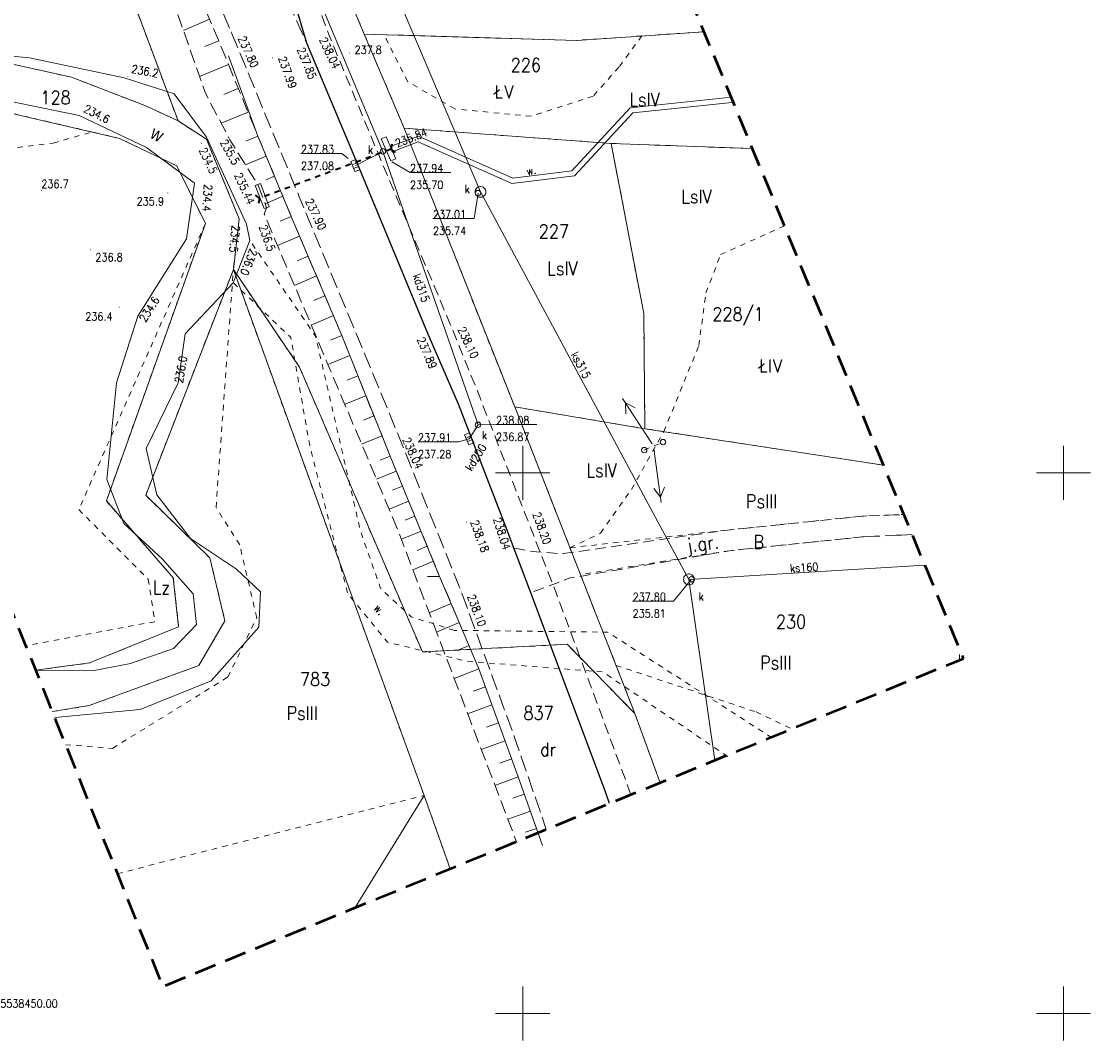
# Model space of a CAD drawing. Header units: feet. Extents: x 7508120 to 7508302, y 5538448 to 5538715.
# Tile 2 of 5: x 7508204 to 7508302, y 5538448 to 5538542. Entities that reach past the tile are written whole.
import ezdxf
from ezdxf.enums import TextEntityAlignment as Align

# ---------------------------------------------------------------- set-up
doc = ezdxf.new("R2010")
doc.units = ezdxf.units.FT
doc.header["$MEASUREMENT"] = 0
for name, pattern in [('1.0_0.5', [1.5, 1, -0.5]), ('BUBZ02', [1.75, 1.25, -0.5]), ('EGBU01', [1, 0.5, -0.5]), ('KTCR', [1.5, 1, -0.5]), ('KTJZ01', [2, 1.5, -0.5]), ('MCP_ZAKRES', [3, 2, -1]), ('PTRW01', [1, 0.5, -0.5]), ('SUSM', [1, 0.5, -0.5])]:
    doc.linetypes.add(name, pattern=pattern)
for name, color, linetype, lineweight in [('424-Droga nie stanowiąca odrębnej działki', 7, 'Continuous', 9), ('506-Właz okrągły-SK-Atr2', 7, 'Continuous', 9), ('509-Kratka ściekowa-SK-Atr2', 7, 'Continuous', 9), ('602-Komora podziemna-SKPOD', 7, 'Continuous', 9), ('996-Tekst dodatkowy mały', 7, 'Continuous', 9), ('_Ramka - Siatka krzyży', 7, 'Continuous', 9), ('BUBZ - Skarpa nieumocniona', 7, 'Continuous', 9), ('BUBZ - Skarpa nieumocniona - wypełnienie', 7, 'Continuous', 9), ('BUIB - Murek oporowy - symbol', 7, 'Continuous', 9), ('BUIB - Przepust - symbol', 7, 'Continuous', 9), ('EGBD - Działka ewidencyjna', 7, 'Continuous', 9), ('EGBD_O - Działka ewidencyjna', 7, 'Continuous', 9), ('EGBK_O - Kontur klasyfikacyjny', 7, 'Continuous', 9), ('EGBU - Użytek gruntowy', 7, 'Continuous', 9), ('EGBU_O - Użytek gruntowy', 7, 'Continuous', 9), ('KTCR - Chodnik', 7, 'Continuous', 9), ('KTJZ - Jezdnia', 7, 'Continuous', 9), ('KTKR - Krawężnik', 7, 'Continuous', 9), ('KTOK - Bariera drogowa ochronna', 7, 'Continuous', 9), ('MCP - Zakres aktualizacji', 7, 'Continuous', 9), ('PTRW - Rów melioracyjny', 7, 'Continuous', 9), ('PTRW - Rów melioracyjny  przydrożny - symbol', 7, 'Continuous', 9), ('PTWP - Woda płynąca', 7, 'Continuous', 9), ('PTWP_O - Woda płynąca', 7, 'Continuous', 9), ('RTPW01 - Punkt wysokościowy naturalny', 7, 'Continuous', 9), ('RTPW01_O - Punkt wysokościowy naturalny', 7, 'Continuous', 9), ('RTPW02 - Punkt wysokościowy sztuczny', 7, 'Continuous', 9), ('RTPW02_O - Punkt wysokościowy sztuczny', 7, 'Continuous', 9), ('SUPE_O - Przewód elektroenergetyczny niskiego napięcia', 7, 'Continuous', 9), ('SUPK - Przewód kanalizacyjny', 7, 'Continuous', 9), ('SUPK_O - Przewód kanalizacyjny - opis', 7, 'Continuous', 9), ('SUPS01_K_O - Punkt o określonej wysokości przewodu - rzędna góry', 7, 'Continuous', 9), ('SUPS01_K_O - Punkt o określonej wysokości urządzenia - rzędna góry', 7, 'Continuous', 9), ('SUSM05_E - Słup łączony', 7, 'Continuous', 9), ('SUUS05 - Kratka ściekowa', 7, 'Continuous', 9), ('SUUS15_K - Studzienka - przewód kanalizacyjny', 7, 'Continuous', 9), ('SUUS15_K - Studzienka okrągła - przewód kanalizacyjny', 7, 'Continuous', 9)]:
    doc.layers.add(name, color=color, linetype=linetype, lineweight=lineweight)
doc.styles.get("Standard").update_dxf_attribs({"font": 'txt.shx', "width": 0.75})
doc.styles.add('Style-msdefault', font='msdefault.shx')
doc.linetypes.add('KTOK01', pattern='A,1.575,[10,dgnlstyle-MapaZas500_2015.shx,S=0.007937,R=0,X=0.175,Y=0],-0.35,1.575', length=3.5)

# ---------------------------------------------------------------- blocks, each defined once
blk = doc.blocks.new('SUUS15_05')
at = {"layer": 'SUUS15_K - Studzienka okrągła - przewód kanalizacyjny', "color": 36, "linetype": 'Continuous', "lineweight": 13}
blk.add_circle((0, 0), 0.5, dxfattribs=at)
blk = doc.blocks.new('SUUS05')
at = {"layer": 'SUUS05 - Kratka ściekowa', "color": 7, "linetype": 'Continuous', "lineweight": 13, "flags": 128}
blk.add_lwpolyline([(1, 0.5), (1, -0.5), (-1, -0.5), (-1, 0.5), (1, 0.5)], close=True, dxfattribs=at)
for points in [[(-0.35, 0.5), (-0.35, -0.5)], [(0.35, 0.5), (0.35, -0.5)]]:
    blk.add_lwpolyline(points, dxfattribs=at)
blk = doc.blocks.new('SUSM04_E')
at = {"layer": 'SUSM05_E - Słup łączony', "color": 7, "linetype": 'Continuous', "lineweight": 13}
blk.add_circle((0, 0), 0.5, dxfattribs=at)
blk = doc.blocks.new('SUPE04')
at = {"layer": 'SUPE_O - Przewód elektroenergetyczny niskiego napięcia', "color": 1, "linetype": 'Continuous', "lineweight": 13}
for p, q in [((9.53, 0), (7.8, 1)), ((0.5, 0), (10.5, 0)), ((7.8, -1), (9.53, 0))]:
    blk.add_line(p, q, dxfattribs=at)
blk = doc.blocks.new('RTPW02')
at = {"layer": 'RTPW02 - Punkt wysokościowy sztuczny', "linetype": 'Continuous', "lineweight": 13}
h = blk.add_hatch(color=7, dxfattribs=at)
edge = h.paths.add_edge_path()
edge.add_arc((0, 0), 0.09, 0, 360)
blk = doc.blocks.new('RTPW01')
at = {"layer": 'RTPW01 - Punkt wysokościowy naturalny', "linetype": 'Continuous', "lineweight": 13}
h = blk.add_hatch(color=7, dxfattribs=at)
edge = h.paths.add_edge_path()
edge.add_arc((0, 0), 0.09, 0, 360)
blk = doc.blocks.new('*U17')
at = {"layer": 'BUBZ - Skarpa nieumocniona - wypełnienie', "color": 7, "linetype": 'Continuous', "lineweight": 13}
for p, q in [((-14.931, 83.557), (-14.363, 80.298)), ((-12.563, 83.796), (-12.568, 82.696)), ((-10.894, 83.788), (-11.856, 82.117)), ((-9.532, 83.24), (-10.694, 82.678)), ((-16.884, 82.136), (-15.878, 81.032)), ((-8.424, 81.41), (-10.744, 80.005)), ((-18.716, 80.467), (-16.514, 78.738)), ((-7.315, 79.579), (-8.53, 78.844)), ((-19.55, 78.939), (-18.605, 78.423)), ((-20.384, 77.412), (-18.767, 76.529)), ((-6.207, 77.749), (-8.746, 76.211)), ((-21.218, 75.884), (-20.401, 75.438)), ((-5.099, 75.918), (-6.423, 75.117)), ((-22.052, 74.357), (-20.399, 73.454)), ((-3.99, 74.088), (-6.748, 72.418)), ((-22.886, 72.83), (-22.05, 72.373)), ((-2.882, 72.258), (-4.371, 71.494)), ((-23.72, 71.302), (-22.03, 70.379)), ((-2.036, 70.277), (-4.973, 69.023)), ((-24.554, 69.775), (-23.7, 69.308)), ((-25.388, 68.247), (-23.661, 67.305)), ((-1.19, 68.297), (-2.594, 67.697)), ((-26.222, 66.72), (-25.349, 66.244)), ((-0.345, 66.316), (-3.022, 65.173)), ((-27.056, 65.193), (-25.292, 64.23)), ((0.501, 64.336), (-0.773, 63.792)), ((1.347, 62.356), (-1.071, 61.323)), ((2.193, 60.375), (1.049, 59.887)), ((3.039, 58.395), (0.88, 57.473)), ((3.884, 56.414), (2.744, 55.928)), ((4.73, 54.434), (2.315, 53.403)), ((5.576, 52.454), (4.298, 51.919)), ((6.481, 50.248), (3.8, 49.148)), ((7.386, 48.042), (6.042, 47.49)), ((8.291, 45.836), (5.808, 44.817)), ((9.196, 43.63), (8.082, 43.17)), ((9.966, 41.775), (8.048, 40.979)), ((10.736, 39.92), (9.931, 39.586)), ((11.506, 38.065), (9.864, 37.384)), ((12.276, 36.211), (11.255, 35.782)), ((13.056, 34.375), (11.015, 33.508)), ((13.835, 32.54), (12.814, 32.106)), ((14.615, 30.704), (12.57, 29.835)), ((15.395, 28.869), (14.371, 28.434)), ((16.174, 27.033), (14.125, 26.163)), ((16.954, 25.198), (15.924, 24.773)), ((17.698, 23.34), (15.665, 22.526)), ((18.441, 21.482), (17.443, 21.083)), ((19.185, 19.625), (17.226, 18.84)), ((19.929, 17.767), (18.967, 17.382)), ((20.672, 15.909), (18.786, 15.154)), ((21.416, 14.052), (20.493, 13.677)), ((21.988, 12.662), (20.161, 11.909)), ((22.56, 11.272), (21.653, 10.899)), ((23.132, 9.882), (21.333, 9.141)), ((23.704, 8.492), (22.812, 8.125)), ((24.277, 7.102), (22.461, 6.355)), ((24.849, 5.712), (23.921, 5.331)), ((25.421, 4.323), (23.527, 3.543)), ((25.993, 2.933), (24.876, 2.933)), ((27.056, 0.43), (25.032, -0.43))]:
    blk.add_line(p, q, dxfattribs=at)
blk = doc.blocks.new('*U18')
at = {"layer": 'BUBZ - Skarpa nieumocniona - wypełnienie', "color": 7, "linetype": 'Continuous', "lineweight": 13}
for p, q in [((-2.526, 19.209), (-4.618, 18.32)), ((-1.619, 17.073), (-2.705, 16.612)), ((-0.712, 14.938), (-2.988, 14.04)), ((-0.104, 13.271), (-1.241, 12.856)), ((0.505, 11.603), (-1.746, 10.782)), ((1.113, 9.936), (0, 9.529)), ((1.722, 8.268), (-0.482, 7.464)), ((2.33, 6.601), (1.24, 6.203)), ((2.939, 4.933), (0.778, 4.157)), ((3.499, 3.349), (2.436, 2.973)), ((4.058, 1.765), (1.971, 1.027)), ((4.618, 0.181), (3.594, -0.181))]:
    blk.add_line(p, q, dxfattribs=at)

msp = doc.modelspace()

# ---------------------------------------------------------------- linework, layer by layer
at = {"layer": '424-Droga nie stanowiąca odrębnej działki', "color": 7, "linetype": '1.0_0.5', "lineweight": 13, "flags": 128}
for points in [[(7508249.25, 5538493.011), (7508250.85, 5538492.72), (7508253.66, 5538492.51), (7508253.75, 5538492.52), (7508268.92, 5538494.7), (7508281.34, 5538495.98), (7508285.246, 5538496.135)], [(7508286.014, 5538494.281), (7508281.35, 5538494.07), (7508269.13, 5538492.79), (7508254.65, 5538490.31), (7508254.4, 5538490.27), (7508250.76, 5538488.912)]]:
    msp.add_lwpolyline(points, dxfattribs=at)
at = {"layer": '506-Właz okrągły-SK-Atr2', "color": 7, "flags": 128}
for points in [[(7508237.89, 5538528.734), (7508239.589, 5538527.762), (7508243.364, 5538527.762)], [(7508245.87, 5538525.85), (7508245.51, 5538523.5), (7508241.697, 5538523.5)], [(7508245.87, 5538504.43), (7508247.54, 5538504.46), (7508251.309, 5538504.46)], [(7508265.6, 5538490.15), (7508263.93, 5538488.13), (7508260.161, 5538488.13)]]:
    msp.add_lwpolyline(points, dxfattribs=at)
at = {"layer": '509-Kratka ściekowa-SK-Atr2', "color": 7, "flags": 128}
for points in [[(7508233.853, 5538529.047), (7508233.264, 5538529.509), (7508229.489, 5538529.509)], [(7508245.05, 5538503.14), (7508244.1, 5538502.86), (7508240.325, 5538502.86)]]:
    msp.add_lwpolyline(points, dxfattribs=at)
at = {"layer": '602-Komora podziemna-SKPOD', "color": 36, "linetype": 'Continuous', "lineweight": 13, "flags": 128}
for points in [[(7508246.59, 5538525.96), (7508246.58, 5538526.06), (7508246.55, 5538526.16), (7508246.49, 5538526.25), (7508246.42, 5538526.33), (7508246.34, 5538526.39), (7508246.24, 5538526.44), (7508246.14, 5538526.46), (7508246.04, 5538526.46), (7508245.94, 5538526.44), (7508245.84, 5538526.39), (7508245.76, 5538526.33), (7508245.69, 5538526.25), (7508245.63, 5538526.16), (7508245.6, 5538526.06), (7508245.59, 5538525.96), (7508245.6, 5538525.86), (7508245.63, 5538525.76), (7508245.69, 5538525.67), (7508245.76, 5538525.59), (7508245.84, 5538525.53), (7508245.94, 5538525.48), (7508246.04, 5538525.46), (7508246.14, 5538525.46), (7508246.24, 5538525.48), (7508246.34, 5538525.53), (7508246.42, 5538525.59), (7508246.49, 5538525.67), (7508246.55, 5538525.76), (7508246.58, 5538525.86), (7508246.59, 5538525.96)], [(7508265.87, 5538490.14), (7508265.86, 5538490.24), (7508265.83, 5538490.34), (7508265.77, 5538490.43), (7508265.7, 5538490.51), (7508265.62, 5538490.57), (7508265.52, 5538490.62), (7508265.42, 5538490.64), (7508265.32, 5538490.64), (7508265.22, 5538490.62), (7508265.12, 5538490.57), (7508265.04, 5538490.51), (7508264.97, 5538490.43), (7508264.91, 5538490.34), (7508264.88, 5538490.24), (7508264.87, 5538490.14), (7508264.88, 5538490.04), (7508264.91, 5538489.94), (7508264.97, 5538489.85), (7508265.04, 5538489.77), (7508265.12, 5538489.71), (7508265.22, 5538489.66), (7508265.32, 5538489.64), (7508265.42, 5538489.64), (7508265.52, 5538489.66), (7508265.62, 5538489.71), (7508265.7, 5538489.77), (7508265.77, 5538489.85), (7508265.83, 5538489.94), (7508265.86, 5538490.04), (7508265.87, 5538490.14)]]:
    msp.add_lwpolyline(points, close=True, dxfattribs=at)
at = {"layer": '_Ramka - Siatka krzyży', "color": 7, "linetype": 'Continuous', "lineweight": 13}
for p, q in [((7508250, 5538500), (7508250, 5538502.5)), ((7508300, 5538500), (7508300, 5538502.5)), ((7508250, 5538500), (7508247.5, 5538500)), ((7508250, 5538500), (7508250, 5538497.5)), ((7508250, 5538500), (7508252.5, 5538500)), ((7508300, 5538500), (7508297.5, 5538500)), ((7508300, 5538500), (7508300, 5538497.5)), ((7508300, 5538500), (7508302.5, 5538500)), ((7508250, 5538450), (7508250, 5538452.5)), ((7508300, 5538450), (7508300, 5538452.5)), ((7508250, 5538450), (7508247.5, 5538450)), ((7508250, 5538450), (7508250, 5538447.5)), ((7508250, 5538450), (7508252.5, 5538450)), ((7508300, 5538450), (7508297.5, 5538450)), ((7508300, 5538450), (7508300, 5538447.5)), ((7508300, 5538450), (7508302.5, 5538450))]:
    msp.add_line(p, q, dxfattribs=at)
at = {"layer": 'BUBZ - Skarpa nieumocniona', "color": 7, "linetype": 'BUBZ02', "lineweight": 13, "flags": 128}
for points in [[(7508189.267, 5538552.682), (7508197.607, 5538567.956), (7508200.905, 5538570.962), (7508202.789, 5538571.29), (7508206.462, 5538571.273), (7508213.441, 5538559.747), (7508221.899, 5538539.943), (7508225.519, 5538531.119), (7508228.599, 5538523.7), (7508233.277, 5538512.687), (7508237.739, 5538501.541), (7508242.316, 5538490.422), (7508242.316, 5538490.422), (7508244.442, 5538485.416)], [(7508190.629, 5538550.962), (7508198.051, 5538564.952), (7508204.467, 5538569.606), (7508211.037, 5538557.131), (7508217.251, 5538544.868), (7508220.637, 5538535.163), (7508222.926, 5538530.786), (7508225.513, 5538526.637), (7508226.328, 5538524.504), (7508226.108, 5538523.902), (7508238.348, 5538494.996), (7508241.743, 5538486.037)]]:
    msp.add_lwpolyline(points, dxfattribs=at)
at = {"layer": 'BUIB - Murek oporowy - symbol', "color": 7, "linetype": 'Continuous', "lineweight": 13}
for p, q in [((7508237.381, 5538531.062), (7508236.923, 5538530.86)), ((7508236.923, 5538530.86), (7508237.821, 5538528.826)), ((7508237.381, 5538531.062), (7508238.279, 5538529.028)), ((7508238.279, 5538529.028), (7508237.821, 5538528.826)), ((7508225.747, 5538526.726), (7508225.279, 5538526.548)), ((7508225.279, 5538526.548), (7508226.094, 5538524.415)), ((7508225.747, 5538526.726), (7508226.562, 5538524.593)), ((7508226.562, 5538524.593), (7508226.094, 5538524.415))]:
    msp.add_line(p, q, dxfattribs=at)
at = {"layer": 'BUIB - Przepust - symbol', "color": 7, "linetype": 'Continuous', "lineweight": 35}
for p, q in [((7508237.834, 5538529.915), (7508237.366, 5538529.74)), ((7508235.024, 5538528.865), (7508234.555, 5538528.69)), ((7508235.961, 5538529.215), (7508235.492, 5538529.04)), ((7508236.897, 5538529.565), (7508236.429, 5538529.39)), ((7508233.15, 5538528.165), (7508232.682, 5538527.99)), ((7508234.087, 5538528.515), (7508233.619, 5538528.34)), ((7508230.34, 5538527.115), (7508229.872, 5538526.94)), ((7508231.277, 5538527.465), (7508230.808, 5538527.29)), ((7508232.214, 5538527.815), (7508231.745, 5538527.64)), ((7508227.53, 5538526.065), (7508227.061, 5538525.89)), ((7508228.467, 5538526.415), (7508227.998, 5538526.24)), ((7508229.403, 5538526.765), (7508228.935, 5538526.59)), ((7508226.593, 5538525.715), (7508226.125, 5538525.54))]:
    msp.add_line(p, q, dxfattribs=at)
at = {"layer": 'BUIB - Przepust - symbol', "color": 7, "linetype": 'Continuous', "lineweight": 35, "flags": 128}
for points in [[(7508238.229, 5538529.609), (7508237.834, 5538529.915), (7508237.932, 5538530.405)], [(7508225.264, 5538525.672), (7508225.659, 5538525.366), (7508225.561, 5538524.876)]]:
    msp.add_lwpolyline(points, dxfattribs=at)
at = {"layer": 'EGBD - Działka ewidencyjna', "color": 96, "linetype": 'Continuous', "lineweight": 13, "flags": 128}
for points in [[(7508218.14, 5538532.52), (7508208.1, 5538559.4)], [(7508235.35, 5538540.54), (7508230.8, 5538551.36)], [(7508254.99, 5538539.97), (7508266.763, 5538540.772)], [(7508191.24, 5538540.34), (7508208.29, 5538536.56)], [(7508235.35, 5538540.54), (7508254.99, 5538539.97)], [(7508235.35, 5538540.54), (7508239.04, 5538531.85)], [(7508215.23, 5538533.89), (7508208.29, 5538536.56)], [(7508212.74, 5538530.91), (7508194.79, 5538535.07)], [(7508218.14, 5538532.52), (7508215.23, 5538533.89)], [(7508218.14, 5538532.52), (7508220.76, 5538530.84)], [(7508249.27, 5538506.08), (7508239.04, 5538531.85)], [(7508239.04, 5538531.85), (7508258.18, 5538530.44)], [(7508218.02, 5538528.37), (7508212.74, 5538530.91)], [(7508223.8, 5538523.46), (7508220.76, 5538530.84)], [(7508258.18, 5538530.44), (7508261.19, 5538514.72)], [(7508258.18, 5538530.44), (7508271.239, 5538529.962)], [(7508220.67, 5538523.05), (7508218.02, 5538528.37)], [(7508211.51, 5538497.39), (7508220.67, 5538523.05)], [(7508223.8, 5538523.46), (7508223.25, 5538518.79)], [(7508215.15, 5538497.92), (7508223.25, 5538518.79)], [(7508223.25, 5538518.79), (7508240.89, 5538470.16)], [(7508223.25, 5538518.79), (7508229.36, 5538509.77)], [(7508261.19, 5538514.72), (7508261.3, 5538504.07)], [(7508240.73, 5538483.43), (7508229.36, 5538509.77)], [(7508249.27, 5538506.08), (7508260.37, 5538477.73)], [(7508249.27, 5538506.08), (7508261.3, 5538504.07)], [(7508261.3, 5538504.07), (7508283.357, 5538500.697)], [(7508211.51, 5538497.39), (7508217.7, 5538490.29)], [(7508221.09, 5538492.12), (7508215.15, 5538497.92)], [(7508222.47, 5538486.31), (7508221.09, 5538492.12)], [(7508217.7, 5538490.29), (7508218.19, 5538485.76)], [(7508209.95, 5538482.41), (7508218.19, 5538485.76)], [(7508222.47, 5538486.31), (7508220.07, 5538482.18)], [(7508240.73, 5538483.43), (7508254.11, 5538484.14)], [(7508260.37, 5538477.73), (7508254.11, 5538484.14)], [(7508209.95, 5538482.41), (7508204.961, 5538481.749)], [(7508220.07, 5538482.18), (7508209.91, 5538478.47)], [(7508209.91, 5538478.47), (7508206.502, 5538477.918)], [(7508262.705, 5538471.346), (7508260.37, 5538477.73)], [(7508234.521, 5538459.795), (7508240.89, 5538470.16)], [(7508243.295, 5538463.391), (7508240.89, 5538470.16)]]:
    msp.add_lwpolyline(points, dxfattribs=at)
at = {"layer": 'EGBU - Użytek gruntowy', "color": 96, "linetype": 'EGBU01', "lineweight": 13, "flags": 128}
for points in [[(7508218.14, 5538532.52), (7508208.1, 5538559.4)], [(7508235.35, 5538540.54), (7508230.8, 5538551.36)], [(7508266.762, 5538540.776), (7508261.02, 5538540.38)], [(7508191.24, 5538540.34), (7508208.29, 5538536.56)], [(7508235.35, 5538540.54), (7508239.04, 5538531.85)], [(7508237.18, 5538540.49), (7508235.35, 5538540.54)], [(7508239.37, 5538536.15), (7508237.18, 5538540.49)], [(7508254.99, 5538539.97), (7508237.18, 5538540.49)], [(7508261.02, 5538540.38), (7508254.99, 5538539.97)], [(7508261.02, 5538540.38), (7508258.88, 5538537.49)], [(7508258.88, 5538537.49), (7508256.51, 5538534.8)], [(7508208.29, 5538536.56), (7508215.23, 5538533.89)], [(7508243.73, 5538533.63), (7508239.37, 5538536.15)], [(7508210.18, 5538531.5), (7508194.79, 5538535.07)], [(7508256.51, 5538534.8), (7508250.8, 5538532.95)], [(7508215.23, 5538533.89), (7508218.14, 5538532.52)], [(7508250.8, 5538532.95), (7508243.73, 5538533.63)], [(7508218.14, 5538532.52), (7508220.76, 5538530.84)], [(7508239.04, 5538531.85), (7508258.18, 5538530.44)], [(7508239.04, 5538531.85), (7508249.27, 5538506.08)], [(7508206.6, 5538530.47), (7508210.18, 5538531.5)], [(7508212.74, 5538530.91), (7508210.18, 5538531.5)], [(7508218.02, 5538528.37), (7508212.74, 5538530.91)], [(7508220.76, 5538530.84), (7508223.8, 5538523.46)], [(7508200.32, 5538529.68), (7508206.6, 5538530.47)], [(7508258.18, 5538530.44), (7508271.239, 5538529.962)], [(7508261.19, 5538514.72), (7508258.18, 5538530.44)], [(7508220.67, 5538523.05), (7508218.02, 5538528.37)], [(7508220.67, 5538523.05), (7508208.96, 5538496.59)], [(7508211.51, 5538497.39), (7508220.67, 5538523.05)], [(7508223.8, 5538523.46), (7508223.25, 5538518.79)], [(7508268.3, 5538520.16), (7508274.196, 5538522.821)], [(7508266.94, 5538516.63), (7508268.3, 5538520.16)], [(7508223.25, 5538518.79), (7508215.15, 5538497.92)], [(7508221.65, 5538496.79), (7508223.25, 5538518.79)], [(7508223.25, 5538518.79), (7508240.89, 5538470.16)], [(7508229.36, 5538509.77), (7508223.25, 5538518.79)], [(7508266.28, 5538511.76), (7508266.94, 5538516.63)], [(7508261.3, 5538504.07), (7508261.19, 5538514.72)], [(7508263.05, 5538503.8), (7508266.28, 5538511.76)], [(7508240.73, 5538483.43), (7508229.36, 5538509.77)], [(7508249.27, 5538506.08), (7508261.3, 5538504.07)], [(7508249.27, 5538506.08), (7508254.37, 5538493.06)], [(7508260.05, 5538498.46), (7508263.05, 5538503.8)], [(7508263.05, 5538503.8), (7508261.3, 5538504.07)], [(7508283.357, 5538500.696), (7508263.05, 5538503.8)], [(7508257.19, 5538494.42), (7508260.05, 5538498.46)], [(7508217.7, 5538490.29), (7508211.51, 5538497.39)], [(7508215.15, 5538497.92), (7508221.09, 5538492.12)], [(7508208.96, 5538496.59), (7508215.38, 5538490.15)], [(7508223.84, 5538493.34), (7508221.65, 5538496.79)], [(7508268.92, 5538494.7), (7508281.34, 5538495.98)], [(7508281.34, 5538495.98), (7508285.246, 5538496.135)], [(7508254.37, 5538493.06), (7508268.92, 5538494.7)], [(7508254.37, 5538493.06), (7508257.19, 5538494.42)], [(7508286.014, 5538494.281), (7508281.35, 5538494.07)], [(7508225.41, 5538486.6), (7508223.84, 5538493.34)], [(7508281.35, 5538494.07), (7508269.13, 5538492.79)], [(7508254.37, 5538493.06), (7508255.34, 5538490.58)], [(7508269.13, 5538492.79), (7508255.34, 5538490.58)], [(7508221.09, 5538492.12), (7508222.47, 5538486.31)], [(7508218.19, 5538485.76), (7508217.7, 5538490.29)], [(7508255.34, 5538490.58), (7508258.63, 5538482.19)], [(7508215.38, 5538490.15), (7508216, 5538486.23)], [(7508222.75, 5538481.11), (7508225.41, 5538486.6)], [(7508216, 5538486.23), (7508204.055, 5538484.004)], [(7508209.95, 5538482.41), (7508218.19, 5538485.76)], [(7508222.47, 5538486.31), (7508220.07, 5538482.18)], [(7508254.11, 5538484.14), (7508240.73, 5538483.43)], [(7508260.37, 5538477.73), (7508254.11, 5538484.14)], [(7508290.375, 5538482.686), (7508290.411, 5538483.662)], [(7508204.961, 5538481.749), (7508209.95, 5538482.41)], [(7508220.07, 5538482.18), (7508209.91, 5538478.47)], [(7508258.63, 5538482.19), (7508271.57, 5538477.89)], [(7508260.37, 5538477.73), (7508258.63, 5538482.19)], [(7508212.08, 5538474.52), (7508222.75, 5538481.11)], [(7508209.91, 5538478.47), (7508206.502, 5538477.918)], [(7508262.705, 5538471.346), (7508260.37, 5538477.73)], [(7508271.57, 5538477.89), (7508274.863, 5538476.328)], [(7508207.734, 5538474.853), (7508212.08, 5538474.52)], [(7508212.527, 5538462.933), (7508240.89, 5538470.16)], [(7508240.89, 5538470.16), (7508243.295, 5538463.391)]]:
    msp.add_lwpolyline(points, dxfattribs=at)
at = {"layer": 'KTCR - Chodnik', "color": 7, "linetype": 'KTCR', "lineweight": 13, "flags": 128}
msp.add_lwpolyline([(7508260.001, 5538470.237), (7508259.69, 5538471.1), (7508253.06, 5538488.98), (7508250.172, 5538496.337), (7508245.96, 5538507.17), (7508243.37, 5538513.57), (7508236.63, 5538529.53), (7508232.101, 5538540.435), (7508230.677, 5538544.34), (7508227.118, 5538558.686), (7508225.764, 5538562.496), (7508225.75, 5538562.59), (7508224.304, 5538566.191), (7508223.256, 5538568.296), (7508220.64, 5538574.71), (7508220.07, 5538575.84), (7508219.565, 5538577.07), (7508213.257, 5538586.114), (7508206.557, 5538602.813), (7508201.44, 5538615.75), (7508191.55, 5538640.355), (7508188.303, 5538648.481), (7508184.776, 5538657.05), (7508180.106, 5538666.872), (7508177.501, 5538671.649), (7508173.717, 5538677.872)], dxfattribs=at)
at = {"layer": 'KTJZ - Jezdnia', "color": 7, "linetype": 'KTJZ01', "lineweight": 13, "flags": 128}
for points in [[(7508210.927, 5538586.24), (7508213.019, 5538580.243), (7508219.108, 5538565.179), (7508225.052, 5538550.743), (7508230.035, 5538539.702)], [(7508209.418, 5538573.953), (7508215.219, 5538559.525), (7508223.058, 5538540.737), (7508229.344, 5538525.505), (7508238.594, 5538503.276), (7508244.327, 5538488.968), (7508249.19, 5538475.7), (7508252.179, 5538467.032)]]:
    msp.add_lwpolyline(points, dxfattribs=at)
at = {"layer": 'KTKR - Krawężnik', "color": 7, "linetype": 'Continuous', "lineweight": 25, "flags": 128}
msp.add_lwpolyline([(7508258.025, 5538469.428), (7508257.69, 5538470.41), (7508251, 5538488.26), (7508248.111, 5538495.879), (7508244.06, 5538506.33), (7508241.238, 5538512.874), (7508234.77, 5538528.5), (7508230.035, 5538539.702), (7508228.914, 5538543.579), (7508225.292, 5538557.682), (7508221.685, 5538567.13), (7508218.002, 5538576.007), (7508210.927, 5538586.24), (7508204.559, 5538601.965), (7508199.48, 5538614.91), (7508197.734, 5538619.028), (7508185.85, 5538648.75), (7508182.782, 5538656.018), (7508176.994, 5538668.031), (7508173.65, 5538674.02), (7508171.669, 5538677.057)], dxfattribs=at)
at = {"layer": 'KTOK - Bariera drogowa ochronna', "color": 7, "linetype": 'BUBZ02', "lineweight": 13}
msp.add_line((7508241.743, 5538486.037), (7508249.443, 5538465.829), dxfattribs=at)
at = {"layer": 'KTOK - Bariera drogowa ochronna', "color": 7, "linetype": 'KTOK01', "lineweight": 13, "flags": 128}
for points in [[(7508222.815, 5538538.535), (7508225.519, 5538531.119), (7508228.599, 5538523.7), (7508233.277, 5538512.687), (7508237.739, 5538501.541), (7508242.316, 5538490.422), (7508244.13, 5538486.152)], [(7508244.13, 5538486.152), (7508245.944, 5538481.881), (7508249.595, 5538471.876), (7508251.834, 5538465.54)]]:
    msp.add_lwpolyline(points, dxfattribs=at)
at = {"layer": 'MCP - Zakres aktualizacji', "color": 7, "linetype": 'MCP_ZAKRES', "lineweight": 50, "flags": 128}
msp.add_lwpolyline([(7508120.42, 5538685.053), (7508171.113, 5538565.935), (7508216.721, 5538452.5), (7508290.751, 5538482.84), (7508194.457, 5538715.396), (7508120.42, 5538685.053)], close=True, dxfattribs=at)
at = {"layer": 'PTRW - Rów melioracyjny', "color": 7, "linetype": 'PTRW01', "lineweight": 13, "flags": 128}
for points in [[(7508243.694, 5538485.425), (7508239.699, 5538486.678), (7508236.864, 5538489.306), (7508235.011, 5538494.564), (7508233.083, 5538502.942), (7508230.854, 5538512.627), (7508224.768, 5538521.483)], [(7508268.954, 5538473.756), (7508257.414, 5538481.581), (7508244.843, 5538482.565), (7508237.489, 5538484.342), (7508233.803, 5538488.862), (7508230.306, 5538502.536), (7508228.566, 5538512.502), (7508223.228, 5538517.569)], [(7508273.043, 5538475.504), (7508257.853, 5538485.26), (7508243.694, 5538485.425)]]:
    msp.add_lwpolyline(points, dxfattribs=at)
at = {"layer": 'PTRW - Rów melioracyjny  przydrożny - symbol', "color": 7, "linetype": 'Continuous', "lineweight": 13}
for p, q in [((7508269.346, 5538534.221), (7508269.295, 5538534.718)), ((7508237.921, 5538529.681), (7508237.747, 5538530.149))]:
    msp.add_line(p, q, dxfattribs=at)
at = {"layer": 'PTRW - Rów melioracyjny  przydrożny - symbol', "color": 7, "linetype": 'Continuous', "lineweight": 13, "flags": 128}
for points in [[(7508269.295, 5538534.718), (7508259.938, 5538533.748), (7508254.544, 5538527.921), (7508249.079, 5538527.246), (7508240.354, 5538531.116), (7508237.747, 5538530.149)], [(7508269.346, 5538534.221), (7508260.177, 5538533.27), (7508254.787, 5538527.448), (7508249.003, 5538526.733), (7508240.337, 5538530.577), (7508237.921, 5538529.681)]]:
    msp.add_lwpolyline(points, dxfattribs=at)
at = {"layer": 'PTWP - Woda płynąca', "color": 141, "linetype": 'Continuous', "lineweight": 13, "flags": 128}
for points in [[(7508194.375, 5538580.707), (7508185.992, 5538579.112), (7508178.992, 5538577.78), (7508174.78, 5538573.818), (7508173.921, 5538569.814), (7508173.391, 5538562.998), (7508181.825, 5538551.848), (7508185.099, 5538546.719), (7508190.556, 5538541.591), (7508198.759, 5538538.878), (7508204.414, 5538538.348), (7508213.148, 5538536.515), (7508213.148, 5538536.515)], [(7508176.637, 5538552.303), (7508183.847, 5538542.245), (7508188.248, 5538537.755), (7508196.525, 5538535.598), (7508208.984, 5538533.039), (7508215.225, 5538530.071), (7508219.659, 5538526.771), (7508219.659, 5538526.771), (7508219.659, 5538526.771), (7508219.659, 5538526.771), (7508218.932, 5538521.615), (7508214.429, 5538514.469), (7508212.44, 5538508.304), (7508211.927, 5538503.069), (7508211.564, 5538499.373), (7508213.117, 5538495.294), (7508216.656, 5538492.051), (7508219.534, 5538488.808), (7508219.831, 5538485.963), (7508217.714, 5538483.746), (7508213.746, 5538482.356), (7508210.24, 5538481.695), (7508204.961, 5538481.749)], [(7508217.777, 5538535.014), (7508220.759, 5538531.033), (7508224.469, 5538522.992), (7508224.768, 5538521.483), (7508223.228, 5538517.569), (7508218.796, 5538512.838), (7508218.151, 5538508.303), (7508215.191, 5538502.25), (7508216.184, 5538497.948), (7508219.283, 5538493.907), (7508223.554, 5538491.071), (7508225.747, 5538488.991), (7508225.595, 5538485.72), (7508221.192, 5538480.747), (7508214.634, 5538478.1), (7508206.753, 5538477.363)]]:
    msp.add_lwpolyline(points, dxfattribs=at)
at = {"layer": 'RTPW01 - Punkt wysokościowy naturalny', "color": 141, "linetype": 'Continuous', "lineweight": 13}
msp.add_line((7508213.148, 5538536.515), (7508217.777, 5538535.014), dxfattribs=at)
at = {"layer": 'SUPK - Przewód kanalizacyjny', "color": 36, "linetype": 'Continuous', "lineweight": 13, "flags": 128}
for points in [[(7508165.116, 5538703.371), (7508192.07, 5538672.43), (7508205.73, 5538630.52), (7508213.43, 5538606.83), (7508226.16, 5538572.83), (7508246.09, 5538525.96), (7508265.37, 5538490.14), (7508267.758, 5538473.416)], [(7508211.7, 5538591.56), (7508213.8, 5538585.84), (7508219.88, 5538570.71), (7508237.08, 5538529.71)], [(7508234.54, 5538528.39), (7508237.08, 5538529.71), (7508245.87, 5538504.43)], [(7508245.87, 5538504.43), (7508245.05, 5538503.14)], [(7508265.37, 5538490.14), (7508287.18, 5538491.464)]]:
    msp.add_lwpolyline(points, dxfattribs=at)
at = {"layer": 'SUSM05_E - Słup łączony', "color": 7, "linetype": 'SUSM', "lineweight": 13}
msp.add_line((7508261.237, 5538502.092), (7508262.971, 5538502.833), dxfattribs=at)

# ---------------------------------------------------------------- block references
at = {"layer": 'BUBZ - Skarpa nieumocniona - wypełnienie', "color": 7, "linetype": 'Continuous', "lineweight": 13}
for name, p in [('*U17', (7508216.323, 5538487.489)), ('*U18', (7508246.656, 5538466.943))]:
    msp.add_blockref(name, p, dxfattribs=at)
at = {"layer": 'RTPW01 - Punkt wysokościowy naturalny', "color": 7, "linetype": 'Continuous', "lineweight": 13, "xscale": 0.5, "yscale": 0.5, "zscale": 0.5}
for p in [(7508234.001, 5538538.794), (7508213.49, 5538536.646), (7508208.984, 5538533.039), (7508220.76, 5538530.84), (7508222.926, 5538530.786), (7508220.297, 5538530.469), (7508205.504, 5538526.097), (7508217.198, 5538525.865), (7508219.659, 5538526.771), (7508226.108, 5538523.902), (7508222.943, 5538522.756), (7508224.768, 5538521.483), (7508210.052, 5538520.614), (7508212.701, 5538515.302), (7508214.429, 5538514.469), (7508218.151, 5538508.303)]:
    msp.add_blockref('RTPW01', p, dxfattribs=at)
at = {"layer": 'RTPW02 - Punkt wysokościowy sztuczny', "color": 7, "linetype": 'Continuous', "lineweight": 13, "xscale": 0.5, "yscale": 0.5, "zscale": 0.5}
for p in [(7508223.058, 5538540.737), (7508230.035, 5538539.702), (7508232.101, 5538540.435), (7508226.881, 5538538.361), (7508237.834, 5538529.915), (7508225.659, 5538525.366), (7508229.344, 5538525.505), (7508243.37, 5538513.57), (7508241.238, 5538512.874), (7508238.594, 5538503.276), (7508250.172, 5538496.337), (7508244.814, 5538495.437), (7508248.111, 5538495.879), (7508244.327, 5538488.968)]:
    msp.add_blockref('RTPW02', p, dxfattribs=at)
at = {"layer": 'SUPE_O - Przewód elektroenergetyczny niskiego napięcia', "color": 1, "linetype": 'Continuous', "lineweight": 13}
for xscale, yscale, zscale, rotation in [(0.5, 0.5, 0.5, 123.2573359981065), (0.4999999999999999, 0.4999999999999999, 0.4999999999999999, 277.6108691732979)]:
    msp.add_blockref('SUPE04', (7508262.104, 5538502.463), dxfattribs=dict(at, xscale=xscale, yscale=yscale, zscale=zscale, rotation=rotation))
at = {"layer": 'SUSM05_E - Słup łączony', "color": 7, "linetype": 'Continuous', "lineweight": 13, "xscale": 0.5, "yscale": 0.5, "zscale": 0.5}
for p in [(7508261.237, 5538502.092), (7508262.971, 5538502.833)]:
    msp.add_blockref('SUSM04_E', p, dxfattribs=at)
at = {"layer": 'SUUS05 - Kratka ściekowa', "color": 7, "linetype": 'Continuous', "lineweight": 13, "xscale": 0.5, "yscale": 0.5, "zscale": 0.5}
for p, rotation in [((7508234.54, 5538528.39), 291.186), ((7508245.05, 5538503.14), 291.949)]:
    msp.add_blockref('SUUS05', p, dxfattribs=dict(at, rotation=rotation))
at = {"layer": 'SUUS15_K - Studzienka okrągła - przewód kanalizacyjny', "color": 36, "linetype": 'Continuous', "lineweight": 13, "xscale": 0.5, "yscale": 0.5, "zscale": 0.5, "rotation": 180}
for p in [(7508237.08, 5538529.71), (7508245.87, 5538504.43)]:
    msp.add_blockref('SUUS15_05', p, dxfattribs=at)
at = {"layer": 'SUUS15_K - Studzienka okrągła - przewód kanalizacyjny', "color": 36, "linetype": 'Continuous', "lineweight": 13, "xscale": 0.5, "yscale": 0.5, "zscale": 0.5}
for p in [(7508245.87, 5538525.85), (7508265.6, 5538490.15)]:
    msp.add_blockref('SUUS15_05', p, dxfattribs=at)

# ---------------------------------------------------------------- texts
at = {"layer": '996-Tekst dodatkowy mały', "color": 7, "linetype": 'Continuous', "lineweight": 25, "width": 0.9}
msp.add_text('j.gr.', height=1.25, rotation=7.601, dxfattribs=at).set_placement((7508265.252, 5538492.636))
at = {"layer": '_Ramka - Siatka krzyży', "color": 7, "linetype": 'Continuous', "lineweight": 13, "insert": (7508201.701, 5538451.302), "char_height": 0.75, "attachment_point": 1, "line_spacing_factor": 0.6}
msp.add_mtext('\\H1x;\\W0.87;5538450.00', dxfattribs=at)
at = {"layer": 'EGBD_O - Działka ewidencyjna', "color": 96, "linetype": 'Continuous', "lineweight": 25, "char_height": 1.25, "attachment_point": 7, "line_spacing_factor": 0.6}
for s, insert in [('\\H1x;\\W0.87;226', (7508248.893, 5538537.077)), ('\\H1x;\\W0.87;128', (7508205.417, 5538534.061)), ('\\H1x;\\W0.87;227', (7508251.486, 5538521.697)), ('\\H1x;\\W0.87;228/1', (7508267.532, 5538513.62)), ('\\H1x;\\W0.87;230', (7508273.403, 5538485.601)), ('\\H1x;\\W0.87;783', (7508229.408, 5538480.291)), ('\\H1x;\\W0.87;837', (7508250.07, 5538477.166))]:
    msp.add_mtext(s, dxfattribs=dict(at, insert=insert))
at = {"layer": 'EGBK_O - Kontur klasyfikacyjny', "color": 96, "linetype": 'Continuous', "lineweight": 13, "char_height": 1.25, "attachment_point": 7, "line_spacing_factor": 0.6}
for s, insert in [('\\H1x;\\W0.87;LsIV', (7508252.27, 5538518.263)), ('\\H1x;\\W0.87;LsIV', (7508255.9, 5538499.603)), ('\\H1x;\\W0.87;PsIII', (7508270.634, 5538496.739)), ('\\H1x;\\W0.87;PsIII', (7508271.945, 5538481.807)), ('\\H1x;\\W0.87;PsIII', (7508228.16, 5538477.153))]:
    msp.add_mtext(s, dxfattribs=dict(at, insert=insert))
at = {"layer": 'EGBU_O - Użytek gruntowy', "color": 96, "linetype": 'Continuous', "lineweight": 25, "char_height": 1.25, "attachment_point": 7, "line_spacing_factor": 0.6}
for s, insert in [('\\H1x;\\W0.87;ŁV', (7508247.383, 5538534.576)), ('\\H1x;\\W0.87;LsIV', (7508259.861, 5538533.873)), ('\\H1x;\\W0.87;LsIV', (7508264.662, 5538524.915)), ('\\H1x;\\W0.87;ŁIV', (7508271.853, 5538509.238)), ('\\H1x;\\W0.87;B', (7508271.322, 5538492.97)), ('\\H1x;\\W0.87;dr', (7508251.598, 5538473.789))]:
    msp.add_mtext(s, dxfattribs=dict(at, insert=insert))
at = {"layer": 'EGBU_O - Użytek gruntowy', "color": 96, "linetype": 'Continuous', "lineweight": 13, "insert": (7508215.803, 5538488.787), "char_height": 1.25, "attachment_point": 7, "line_spacing_factor": 0.6}
msp.add_mtext('\\H1x;\\W0.87;Lz', dxfattribs=at)
at = {"layer": 'PTRW - Rów melioracyjny', "color": 7, "linetype": 'Continuous', "lineweight": 9, "insert": (7508236.762, 5538487.341), "char_height": 0.75, "attachment_point": 5, "rotation": 310.08882, "line_spacing_factor": 0.6}
msp.add_mtext('\\H1x;\\W0.87;w.', dxfattribs=at)
at = {"layer": 'PTRW - Rów melioracyjny  przydrożny - symbol', "color": 7, "linetype": 'Continuous', "lineweight": 13, "insert": (7508250.788, 5538527.928), "char_height": 0.75, "attachment_point": 5, "rotation": 11.99438, "line_spacing_factor": 0.6}
msp.add_mtext('\\H1x;\\W0.87;w.', dxfattribs=at)
at = {"layer": 'PTWP_O - Woda płynąca', "color": 141, "linetype": 'Continuous', "lineweight": 25, "style": 'Style-msdefault', "width": 0.87}
msp.add_text('w', height=1.25, rotation=331.6713, dxfattribs=at).set_placement((7508215.464, 5538531.014))
at = {"layer": 'RTPW01_O - Punkt wysokościowy naturalny', "color": 7, "linetype": 'Continuous', "lineweight": 13, "width": 0.87}
for s, p in [('237.8', (7508234.454, 5538538.5)), ('236.7', (7508205.504, 5538526.097)), ('235.9', (7508214.315, 5538524.483)), ('236.8', (7508210.5, 5538519.317)), ('236.4', (7508209.565, 5538513.838))]:
    msp.add_text(s, height=0.75, dxfattribs=at).set_placement(p, align=Align.BOTTOM_LEFT)
for s, rotation, p in [('236.2', 349.675, (7508213.783, 5538536.986)), ('235.5', 299.55519, (7508221.981, 5538530.552)), ('236.5', 289.31172, (7508225.611, 5538522.761))]:
    msp.add_text(s, height=0.75, rotation=rotation, dxfattribs=at).set_placement(p)
for s, rotation, p in [('234.6', 333.07989, (7508209.23, 5538533.199)), ('234.5', 295.12798, (7508219.85, 5538529.735)), ('234.4', 265.95215, (7508220.33, 5538526.706)), ('234.5', 264.26471, (7508222.894, 5538522.931)), ('236.0', 247.76624, (7508224.607, 5538520.848)), ('234.6', 57.08648, (7508215.295, 5538513.732)), ('236.0', 79.91949, (7508218.774, 5538508.2))]:
    msp.add_text(s, height=0.75, rotation=rotation, dxfattribs=at).set_placement(p, align=Align.BOTTOM_LEFT)
at = {"layer": 'RTPW02_O - Punkt wysokościowy sztuczny', "color": 7, "linetype": 'Continuous', "lineweight": 13, "width": 0.87}
for s, rotation, p in [('237.80', 294.11925, (7508223.668, 5538540.16)), ('238.04', 295.15843, (7508231.166, 5538540.036)), ('237.85', 292.13101, (7508229.117, 5538539.133)), ('237.99', 289.91191, (7508227.386, 5538538.329)), ('235.44', 294.02491, (7508223.321, 5538527.524)), ('237.90', 295.55041, (7508229.869, 5538525.119)), ('238.04', 294.46782, (7508238.868, 5538503.053)), ('238.20', 289.91061, (7508250.904, 5538496.192)), ('238.18', 289.84154, (7508245.157, 5538495.455)), ('238.04', 287.65719, (7508247.261, 5538495.723)), ('238.10', 290.15467, (7508244.867, 5538488.585))]:
    msp.add_text(s, height=0.75, rotation=rotation, dxfattribs=at).set_placement(p)
for s, rotation, p in [('238.10', 294.99058, (7508243.77, 5538513.176)), ('237.89', 293.53761, (7508239.989, 5538512.246))]:
    msp.add_text(s, height=0.75, rotation=rotation, dxfattribs=at).set_placement(p, align=Align.BOTTOM_LEFT)
at = {"layer": 'RTPW02_O - Punkt wysokościowy sztuczny', "color": 7, "linetype": 'Continuous', "lineweight": 13, "insert": (7508238.404, 5538530.065), "char_height": 0.75, "attachment_point": 7, "rotation": 21.52814, "line_spacing_factor": 0.72}
msp.add_mtext('\\H1x;\\W0.87;235.84', dxfattribs=at)
at = {"layer": 'SUPK_O - Przewód kanalizacyjny - opis', "color": 36, "linetype": 'Continuous', "lineweight": 13, "char_height": 0.75, "attachment_point": 7, "line_spacing_factor": 0.6}
for s, insert, rotation in [('\\H1x;\\W0.87;kd315', (7508239.828, 5538518.234), 289.173), ('\\H1x;\\W0.87;ks315', (7508254.42, 5538510.928), 298.291), ('\\H1x;\\W0.87;kd200', (7508245.258, 5538500.091), 57.558), ('\\H1x;\\W0.87;ks160', (7508274.729, 5538490.791), 3.474)]:
    msp.add_mtext(s, dxfattribs=dict(at, insert=insert, rotation=rotation))
at = {"layer": 'SUPS01_K_O - Punkt o określonej wysokości przewodu - rzędna góry', "color": 36, "linetype": 'Continuous', "lineweight": 13, "char_height": 0.75, "attachment_point": 7, "line_spacing_factor": 0.6}
for s, insert in [('\\H1x;\\W0.87;237.83', (7508229.489, 5538529.518)), ('\\H1x;\\W0.87;237.94', (7508239.589, 5538527.771)), ('\\H1x;\\W0.87;237.01', (7508241.697, 5538523.509)), ('\\H1x;\\W0.87;238.08', (7508247.54, 5538504.469)), ('\\H1x;\\W0.87;237.91', (7508240.325, 5538502.869)), ('\\H1x;\\W0.87;237.80', (7508260.161, 5538488.139))]:
    msp.add_mtext(s, dxfattribs=dict(at, insert=insert))
at = {"layer": 'SUPS01_K_O - Punkt o określonej wysokości urządzenia - rzędna góry', "color": 36, "linetype": 'Continuous', "lineweight": 13, "char_height": 0.75, "attachment_point": 7, "line_spacing_factor": 0.6}
for s, insert in [('\\H1x;\\W0.87;237.08', (7508229.489, 5538527.988)), ('\\H1x;\\W0.87;235.70', (7508239.589, 5538526.241)), ('\\H1x;\\W0.87;235.74', (7508241.697, 5538521.979)), ('\\H1x;\\W0.87;236.87', (7508247.54, 5538502.939)), ('\\H1x;\\W0.87;237.28', (7508240.325, 5538501.339)), ('\\H1x;\\W0.87;235.81', (7508260.161, 5538486.609))]:
    msp.add_mtext(s, dxfattribs=dict(at, insert=insert))
at = {"layer": 'SUUS15_K - Studzienka - przewód kanalizacyjny', "color": 36, "linetype": 'Continuous', "lineweight": 9, "char_height": 0.75, "attachment_point": 7, "line_spacing_factor": 0.6}
for insert in [(7508235.696, 5538529.494), (7508244.63, 5538525.85), (7508246.22, 5538503.1), (7508266.27, 5538488.18)]:
    msp.add_mtext('\\H1x;\\W0.87;k', dxfattribs=dict(at, insert=insert))

doc.saveas('drawing.dxf')
